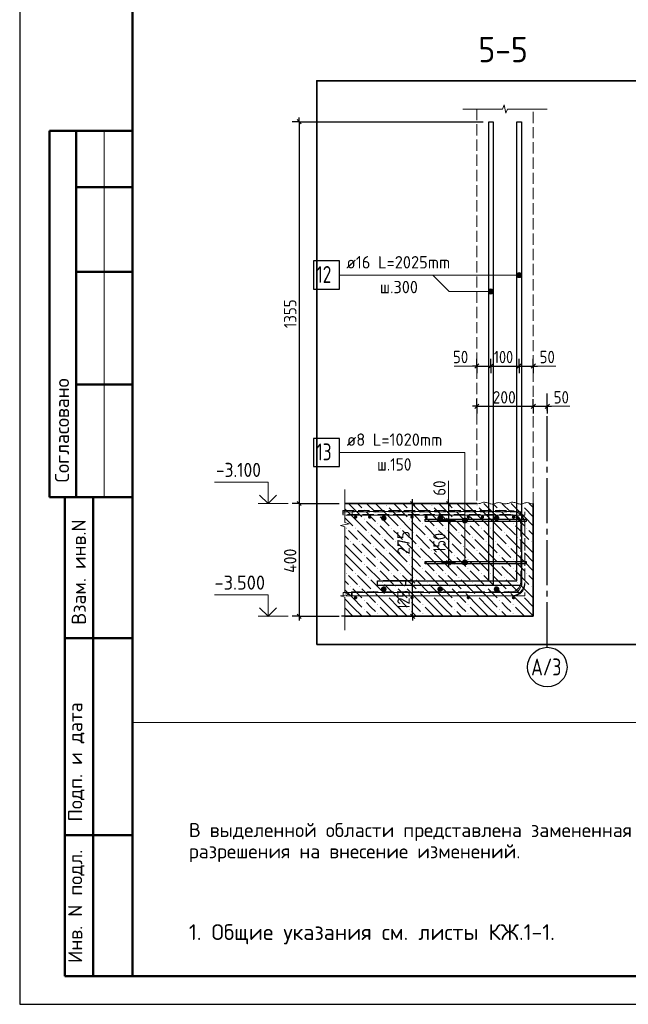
# Model space of a CAD drawing. Header units: millimetres. Extents: x 0 to 42000, y 0 to 29700.
# Tile 1 of 8: x 0 to 10792, y 0 to 17472. Entities that reach past the tile are written whole.
import ezdxf

# ---------------------------------------------------------------- set-up
doc = ezdxf.new("R2010")
doc.units = ezdxf.units.MM
doc.linetypes.add('______2', pattern=[270, 200, -70])
doc.linetypes.add('______5', pattern=[1100, 800, -100, 100, -100])
for name, color, linetype, lineweight in [('Standard', 7, 'Continuous', 25), ('Выпуски арматуры Г-обр.', 52, 'Continuous', 25), ('Выпуски арматуры П-обр. равн.', 52, 'Continuous', 25), ('ДОП Верх по У', 52, 'Continuous', 25), ('ЖБ Пилон', 7, 'Continuous', 35), ('ЖБ Плита Фундамента верхний уровень', 7, 'Continuous', 35), ('Обрамление П-обр. равн.', 52, 'Continuous', 25), ('Текст_ общее', 7, 'Continuous', 25), ('Фоновоя арматура Х1', 52, 'Continuous', 25)]:
    doc.layers.add(name, color=color, linetype=linetype, lineweight=lineweight)
doc.layers.add('Оси', color=7, linetype='______5', true_color=0x656565)
doc.styles.add('ISOCPEUR', font='txt')

msp = doc.modelspace()

# ---------------------------------------------------------------- hatches: boundary and pattern name
at = {"linetype": 'Continuous', "lineweight": 13, "transparency": 33554687}
for points in [[(6236, 8647), (6234, 8658), (6227, 8668), (6218, 8674), (6206, 8677), (6195, 8674), (6185, 8668), (6179, 8658), (6176, 8647), (6179, 8635), (6185, 8626), (6195, 8619), (6206, 8617), (6218, 8619), (6227, 8626), (6234, 8635)], [(6506, 8627), (6502, 8646), (6492, 8662), (6475, 8673), (6456, 8677), (6437, 8673), (6421, 8662), (6410, 8646), (6406, 8627), (6410, 8608), (6421, 8591), (6437, 8581), (6456, 8577), (6475, 8581), (6492, 8591), (6502, 8608)], [(7236, 8647), (7234, 8658), (7227, 8668), (7218, 8674), (7206, 8677), (7195, 8674), (7185, 8668), (7179, 8658), (7176, 8647), (7179, 8635), (7185, 8626), (7195, 8619), (7206, 8617), (7218, 8619), (7227, 8626), (7234, 8635)], [(7506, 8627), (7502, 8646), (7492, 8662), (7475, 8673), (7456, 8677), (7437, 8673), (7421, 8662), (7410, 8646), (7406, 8627), (7410, 8608), (7421, 8591), (7437, 8581), (7456, 8577), (7475, 8581), (7492, 8591), (7502, 8608)], [(8236, 8647), (8234, 8658), (8227, 8668), (8218, 8674), (8206, 8677), (8195, 8674), (8185, 8668), (8179, 8658), (8176, 8647), (8179, 8635), (8185, 8626), (8195, 8619), (8206, 8617), (8218, 8619), (8227, 8626), (8234, 8635)], [(8506, 8627), (8502, 8646), (8492, 8662), (8475, 8673), (8456, 8677), (8437, 8673), (8421, 8662), (8410, 8646), (8406, 8627), (8410, 8608), (8421, 8591), (8437, 8581), (8456, 8577), (8475, 8581), (8492, 8591), (8502, 8608)], [(6506, 7367), (6502, 7386), (6492, 7402), (6475, 7413), (6456, 7417), (6437, 7413), (6421, 7402), (6410, 7386), (6406, 7367), (6410, 7348), (6421, 7331), (6437, 7321), (6456, 7317), (6475, 7321), (6492, 7331), (6502, 7348)], [(7506, 7367), (7502, 7386), (7492, 7402), (7475, 7413), (7456, 7417), (7437, 7413), (7421, 7402), (7410, 7386), (7406, 7367), (7410, 7348), (7421, 7331), (7437, 7321), (7456, 7317), (7475, 7321), (7492, 7331), (7502, 7348)], [(8506, 7367), (8502, 7386), (8492, 7402), (8475, 7413), (8456, 7417), (8437, 7413), (8421, 7402), (8410, 7386), (8406, 7367), (8410, 7348), (8421, 7331), (8437, 7321), (8456, 7317), (8475, 7321), (8492, 7331), (8502, 7348)]]:
    msp.add_hatch(color=7, dxfattribs=at).paths.add_polyline_path(points)
at = {"layer": 'Standard', "linetype": 'Continuous', "lineweight": 13, "transparency": 33554687}
for points in [[(8818, 12918), (8818, 12963), (8811, 12940)], [(8818, 12963), (8834, 12901), (8834, 12979)], [(8818, 12963), (8818, 12918), (8834, 12901)], [(8834, 12979), (8856, 12895), (8856, 12985)], [(8834, 12979), (8834, 12901), (8856, 12895)], [(8856, 12985), (8856, 12895), (8879, 12901)], [(8856, 12985), (8879, 12901), (8879, 12979)], [(8879, 12979), (8879, 12901), (8895, 12918)], [(8879, 12979), (8895, 12918), (8895, 12963)], [(8895, 12963), (8895, 12918), (8901, 12940)], [(8318, 12625), (8318, 12670), (8311, 12648)], [(8318, 12670), (8334, 12609), (8334, 12686)], [(8318, 12670), (8318, 12625), (8334, 12609)], [(8334, 12686), (8356, 12602), (8356, 12692)], [(8334, 12686), (8334, 12609), (8356, 12602)], [(8356, 12692), (8356, 12602), (8379, 12609)], [(8356, 12692), (8379, 12609), (8379, 12686)], [(8379, 12686), (8379, 12609), (8395, 12625)], [(8379, 12686), (8395, 12625), (8395, 12670)], [(8395, 12670), (8395, 12625), (8401, 12648)], [(7934, 8609), (7857, 8609), (7850, 8587)], [(7934, 8609), (7850, 8587), (7940, 8587)], [(7940, 8587), (7850, 8587), (7857, 8564)], [(7918, 8625), (7873, 8625), (7857, 8609)], [(7918, 8625), (7857, 8609), (7934, 8609)], [(7940, 8587), (7857, 8564), (7934, 8564)], [(7934, 8564), (7857, 8564), (7873, 8548)], [(7873, 8625), (7918, 8625), (7895, 8632)], [(7934, 8564), (7873, 8548), (7918, 8548)], [(7918, 8548), (7873, 8548), (7895, 8542)], [(7918, 7875), (7873, 7875), (7857, 7859)], [(7918, 7875), (7857, 7859), (7934, 7859)], [(7873, 7875), (7918, 7875), (7895, 7882)], [(7934, 7859), (7857, 7859), (7850, 7837)], [(7934, 7859), (7850, 7837), (7940, 7837)], [(7940, 7837), (7850, 7837), (7857, 7814)], [(7940, 7837), (7857, 7814), (7934, 7814)], [(7934, 7814), (7857, 7814), (7873, 7798)], [(7934, 7814), (7873, 7798), (7918, 7798)], [(7918, 7798), (7873, 7798), (7895, 7792)]]:
    msp.add_hatch(color=7, dxfattribs=at).paths.add_polyline_path(points)
at = {"layer": 'ЖБ Плита Фундамента верхний уровень', "linetype": 'Continuous', "lineweight": 18, "transparency": 33554687}
for points in [[(6103, 8770), (6109, 8776), (6116, 8770), (6109, 8763)], [(6503, 8850), (6509, 8856), (6516, 8850), (6509, 8843)], [(6903, 8770), (6909, 8776), (6916, 8770), (6909, 8763)], [(7303, 8850), (7309, 8856), (7316, 8850), (7309, 8843)], [(7703, 8770), (7709, 8776), (7716, 8770), (7709, 8763)], [(8103, 8850), (8109, 8856), (8116, 8850), (8109, 8843)], [(8503, 8770), (8509, 8776), (8516, 8770), (8509, 8763)], [(8903, 8850), (8909, 8856), (8916, 8850), (8909, 8843)], [(6103, 8610), (6109, 8616), (6116, 8610), (6109, 8603)], [(6343, 8690), (6349, 8696), (6356, 8690), (6349, 8683)], [(6903, 8610), (6909, 8616), (6916, 8610), (6909, 8603)], [(7143, 8690), (7149, 8696), (7156, 8690), (7149, 8683)], [(7703, 8610), (7709, 8616), (7716, 8610), (7709, 8603)], [(7943, 8690), (7949, 8696), (7956, 8690), (7949, 8683)], [(8503, 8610), (8509, 8616), (8516, 8610), (8509, 8603)], [(8743, 8690), (8749, 8696), (8756, 8690), (8749, 8683)], [(5783, 8450), (5789, 8456), (5796, 8450), (5789, 8443)], [(5943, 8450), (5949, 8456), (5956, 8450), (5949, 8443)], [(6343, 8530), (6349, 8536), (6356, 8530), (6349, 8523)], [(6583, 8450), (6589, 8456), (6596, 8450), (6589, 8443)], [(6743, 8450), (6749, 8456), (6756, 8450), (6749, 8443)], [(7143, 8530), (7149, 8536), (7156, 8530), (7149, 8523)], [(7383, 8450), (7389, 8456), (7396, 8450), (7389, 8443)], [(7543, 8450), (7549, 8456), (7556, 8450), (7549, 8443)], [(7943, 8530), (7949, 8536), (7956, 8530), (7949, 8523)], [(8183, 8450), (8189, 8456), (8196, 8450), (8189, 8443)], [(8343, 8450), (8349, 8456), (8356, 8450), (8349, 8443)], [(8743, 8530), (8749, 8536), (8756, 8530), (8749, 8523)], [(8983, 8450), (8989, 8456), (8996, 8450), (8989, 8443)], [(5863, 8210), (5869, 8216), (5876, 8210), (5869, 8203)], [(6023, 8210), (6029, 8216), (6036, 8210), (6029, 8203)], [(6183, 8370), (6189, 8376), (6196, 8370), (6189, 8363)], [(6423, 8290), (6429, 8296), (6436, 8290), (6429, 8283)], [(6663, 8210), (6669, 8216), (6676, 8210), (6669, 8203)], [(6823, 8210), (6829, 8216), (6836, 8210), (6829, 8203)], [(6983, 8370), (6989, 8376), (6996, 8370), (6989, 8363)], [(7223, 8290), (7229, 8296), (7236, 8290), (7229, 8283)], [(7463, 8210), (7469, 8216), (7476, 8210), (7469, 8203)], [(7623, 8210), (7629, 8216), (7636, 8210), (7629, 8203)], [(7783, 8370), (7789, 8376), (7796, 8370), (7789, 8363)], [(8023, 8290), (8029, 8296), (8036, 8290), (8029, 8283)], [(8263, 8210), (8269, 8216), (8276, 8210), (8269, 8203)], [(8423, 8210), (8429, 8216), (8436, 8210), (8429, 8203)], [(8583, 8370), (8589, 8376), (8596, 8370), (8589, 8363)], [(8823, 8290), (8829, 8296), (8836, 8290), (8829, 8283)], [(9063, 8210), (9069, 8216), (9076, 8210), (9069, 8203)], [(6263, 8130), (6269, 8136), (6276, 8130), (6269, 8123)], [(6503, 8050), (6509, 8056), (6516, 8050), (6509, 8043)], [(7063, 8130), (7069, 8136), (7076, 8130), (7069, 8123)], [(7303, 8050), (7309, 8056), (7316, 8050), (7309, 8043)], [(7863, 8130), (7869, 8136), (7876, 8130), (7869, 8123)], [(8103, 8050), (8109, 8056), (8116, 8050), (8109, 8043)], [(8663, 8130), (8669, 8136), (8676, 8130), (8669, 8123)], [(8903, 8050), (8909, 8056), (8916, 8050), (8909, 8043)], [(6103, 7970), (6109, 7976), (6116, 7970), (6109, 7963)], [(6343, 7890), (6349, 7896), (6356, 7890), (6349, 7883)], [(6903, 7970), (6909, 7976), (6916, 7970), (6909, 7963)], [(7143, 7890), (7149, 7896), (7156, 7890), (7149, 7883)], [(7703, 7970), (7709, 7976), (7716, 7970), (7709, 7963)], [(7943, 7890), (7949, 7896), (7956, 7890), (7949, 7883)], [(8503, 7970), (8509, 7976), (8516, 7970), (8509, 7963)], [(8743, 7890), (8749, 7896), (8756, 7890), (8749, 7883)], [(6103, 7810), (6109, 7816), (6116, 7810), (6109, 7803)], [(6343, 7730), (6349, 7736), (6356, 7730), (6349, 7723)], [(6903, 7810), (6909, 7816), (6916, 7810), (6909, 7803)], [(7143, 7730), (7149, 7736), (7156, 7730), (7149, 7723)], [(7703, 7810), (7709, 7816), (7716, 7810), (7709, 7803)], [(7943, 7730), (7949, 7736), (7956, 7730), (7949, 7723)], [(8503, 7810), (8509, 7816), (8516, 7810), (8509, 7803)], [(8743, 7730), (8749, 7736), (8756, 7730), (8749, 7723)], [(5783, 7650), (5789, 7656), (5796, 7650), (5789, 7643)], [(5943, 7650), (5949, 7656), (5956, 7650), (5949, 7643)], [(6183, 7570), (6189, 7576), (6196, 7570), (6189, 7563)], [(6583, 7650), (6589, 7656), (6596, 7650), (6589, 7643)], [(6743, 7650), (6749, 7656), (6756, 7650), (6749, 7643)], [(6983, 7570), (6989, 7576), (6996, 7570), (6989, 7563)], [(7383, 7650), (7389, 7656), (7396, 7650), (7389, 7643)], [(7543, 7650), (7549, 7656), (7556, 7650), (7549, 7643)], [(7783, 7570), (7789, 7576), (7796, 7570), (7789, 7563)], [(8183, 7650), (8189, 7656), (8196, 7650), (8189, 7643)], [(8343, 7650), (8349, 7656), (8356, 7650), (8349, 7643)], [(8583, 7570), (8589, 7576), (8596, 7570), (8589, 7563)], [(8983, 7650), (8989, 7656), (8996, 7650), (8989, 7643)], [(5863, 7410), (5869, 7416), (5876, 7410), (5869, 7403)], [(6023, 7410), (6029, 7416), (6036, 7410), (6029, 7403)], [(6423, 7490), (6429, 7496), (6436, 7490), (6429, 7483)], [(6663, 7410), (6669, 7416), (6676, 7410), (6669, 7403)], [(6823, 7410), (6829, 7416), (6836, 7410), (6829, 7403)], [(7223, 7490), (7229, 7496), (7236, 7490), (7229, 7483)], [(7463, 7410), (7469, 7416), (7476, 7410), (7469, 7403)], [(7623, 7410), (7629, 7416), (7636, 7410), (7629, 7403)], [(8023, 7490), (8029, 7496), (8036, 7490), (8029, 7483)], [(8263, 7410), (8269, 7416), (8276, 7410), (8269, 7403)], [(8423, 7410), (8429, 7416), (8436, 7410), (8429, 7403)], [(8823, 7490), (8829, 7496), (8836, 7490), (8829, 7483)], [(9063, 7410), (9069, 7416), (9076, 7410), (9069, 7403)], [(6103, 7170), (6109, 7176), (6116, 7170), (6109, 7163)], [(6263, 7330), (6269, 7336), (6276, 7330), (6269, 7323)], [(6503, 7250), (6509, 7256), (6516, 7250), (6509, 7243)], [(6903, 7170), (6909, 7176), (6916, 7170), (6909, 7163)], [(7063, 7330), (7069, 7336), (7076, 7330), (7069, 7323)], [(7303, 7250), (7309, 7256), (7316, 7250), (7309, 7243)], [(7703, 7170), (7709, 7176), (7716, 7170), (7709, 7163)], [(7863, 7330), (7869, 7336), (7876, 7330), (7869, 7323)], [(8103, 7250), (8109, 7256), (8116, 7250), (8109, 7243)], [(8503, 7170), (8509, 7176), (8516, 7170), (8509, 7163)], [(8663, 7330), (8669, 7336), (8676, 7330), (8669, 7323)], [(8903, 7250), (8909, 7256), (8916, 7250), (8909, 7243)], [(6103, 7010), (6109, 7016), (6116, 7010), (6109, 7003)], [(6343, 7090), (6349, 7096), (6356, 7090), (6349, 7083)], [(6903, 7010), (6909, 7016), (6916, 7010), (6909, 7003)], [(7143, 7090), (7149, 7096), (7156, 7090), (7149, 7083)], [(7703, 7010), (7709, 7016), (7716, 7010), (7709, 7003)], [(7943, 7090), (7949, 7096), (7956, 7090), (7949, 7083)], [(8503, 7010), (8509, 7016), (8516, 7010), (8509, 7003)], [(8743, 7090), (8749, 7096), (8756, 7090), (8749, 7083)], [(6343, 6930), (6349, 6936), (6356, 6930), (6349, 6923)], [(7143, 6930), (7149, 6936), (7156, 6930), (7149, 6923)], [(7943, 6930), (7949, 6936), (7956, 6930), (7949, 6923)], [(8743, 6930), (8749, 6936), (8756, 6930), (8749, 6923)]]:
    msp.add_hatch(color=7, dxfattribs=at).paths.add_polyline_path(points, flags=16)
at = {"layer": 'Фоновоя арматура Х1', "linetype": 'Continuous', "lineweight": 13, "transparency": 33554687}
for points in [[(5986, 8647), (5984, 8658), (5977, 8668), (5968, 8674), (5956, 8677), (5945, 8674), (5935, 8668), (5929, 8658), (5926, 8647), (5929, 8635), (5935, 8626), (5945, 8619), (5956, 8617), (5968, 8619), (5977, 8626), (5984, 8635)], [(6986, 8647), (6984, 8658), (6977, 8668), (6968, 8674), (6956, 8677), (6945, 8674), (6935, 8668), (6929, 8658), (6926, 8647), (6929, 8635), (6935, 8626), (6945, 8619), (6956, 8617), (6968, 8619), (6977, 8626), (6984, 8635)], [(7986, 8647), (7984, 8658), (7977, 8668), (7968, 8674), (7956, 8677), (7945, 8674), (7935, 8668), (7929, 8658), (7926, 8647), (7929, 8635), (7935, 8626), (7945, 8619), (7956, 8617), (7968, 8619), (7977, 8626), (7984, 8635)], [(8786, 8647), (8784, 8658), (8777, 8668), (8768, 8674), (8756, 8677), (8745, 8674), (8735, 8668), (8729, 8658), (8726, 8647), (8729, 8635), (8735, 8626), (8745, 8619), (8756, 8617), (8768, 8619), (8777, 8626), (8784, 8635)], [(5986, 7217), (5984, 7228), (5977, 7238), (5968, 7244), (5956, 7247), (5945, 7244), (5935, 7238), (5929, 7228), (5926, 7217), (5929, 7205), (5935, 7196), (5945, 7189), (5956, 7187), (5968, 7189), (5977, 7196), (5984, 7205)], [(6986, 7217), (6984, 7228), (6977, 7238), (6968, 7244), (6956, 7247), (6945, 7244), (6935, 7238), (6929, 7228), (6926, 7217), (6929, 7205), (6935, 7196), (6945, 7189), (6956, 7187), (6968, 7189), (6977, 7196), (6984, 7205)], [(7986, 7217), (7984, 7228), (7977, 7238), (7968, 7244), (7956, 7247), (7945, 7244), (7935, 7238), (7929, 7228), (7926, 7217), (7929, 7205), (7935, 7196), (7945, 7189), (7956, 7187), (7968, 7189), (7977, 7196), (7984, 7205)], [(8786, 7217), (8784, 7228), (8777, 7238), (8768, 7244), (8756, 7247), (8745, 7244), (8735, 7238), (8729, 7228), (8726, 7217), (8729, 7205), (8735, 7196), (8745, 7189), (8756, 7187), (8768, 7189), (8777, 7196), (8784, 7205)]]:
    msp.add_hatch(color=7, dxfattribs=at).paths.add_polyline_path(points)

# ---------------------------------------------------------------- linework, layer by layer
at = {"layer": 'Standard', "color": 7, "linetype": 'Continuous', "lineweight": 25, "transparency": 33554687}
for p, q in [((2000, 29200), (2000, 1058)), ((4918, 15699), (4993, 15624)), ((8069, 11288), (8144, 11363)), ((8319, 11288), (8394, 11363)), ((8819, 11288), (8894, 11363)), ((9069, 11288), (9144, 11363)), ((8069, 10573), (8144, 10648)), ((9069, 10573), (9144, 10648)), ((9319, 10573), (9394, 10648)), ((4918, 8924), (4993, 8849)), ((7004, 8849), (6929, 8924)), ((7566, 8924), (7641, 8849)), ((7566, 8624), (7641, 8549)), ((7566, 7874), (7641, 7799)), ((7004, 7474), (6929, 7549)), ((4918, 6924), (4993, 6849)), ((7004, 6849), (6929, 6924))]:
    msp.add_line(p, q, dxfattribs=at)
at = {"layer": 'Standard', "color": 7, "linetype": 'Continuous', "lineweight": 13, "transparency": 33554687}
for p, q in [((8561, 15887), (8591, 15962)), ((8591, 15962), (8621, 15812)), ((7856, 15887), (8561, 15887)), ((8621, 15812), (8651, 15887)), ((8651, 15887), (9356, 15887)), ((9356, 15887), (9356, 15887)), ((1500, 15500), (1500, 9000)), ((8811, 12940), (8811, 12940)), ((8856, 12985), (8856, 12985)), ((8901, 12940), (8901, 12940)), ((8856, 12895), (8856, 12895)), ((8311, 12648), (8311, 12648)), ((8356, 12692), (8356, 12692)), ((8356, 12602), (8356, 12602)), ((8401, 12648), (8401, 12648)), ((7706, 11326), (8106, 11326)), ((9106, 11326), (9506, 11326)), ((9356, 10611), (9756, 10611)), ((7603, 8887), (7603, 9287)), ((5766, 9137), (5766, 8549)), ((4759, 8887), (4229, 8887)), ((7850, 8587), (7850, 8587)), ((7895, 8632), (7895, 8632)), ((7895, 8587), (7895, 7837)), ((7940, 8587), (7940, 8587)), ((5841, 8524), (5691, 8499)), ((5691, 8499), (5766, 8474)), ((5766, 8549), (5841, 8524)), ((5766, 8474), (5766, 7887)), ((7895, 8542), (7895, 8542)), ((5766, 7887), (5766, 7299)), ((7895, 7882), (7895, 7882)), ((7850, 7837), (7850, 7837)), ((7895, 7792), (7895, 7792)), ((7940, 7837), (7940, 7837)), ((5841, 7274), (5691, 7249)), ((5691, 7249), (5766, 7224)), ((5766, 7299), (5841, 7274)), ((5766, 7224), (5766, 6637)), ((4759, 6887), (4229, 6887)), ((5766, 6637), (5766, 6637))]:
    msp.add_line(p, q, dxfattribs=at)
at = {"layer": 'Standard', "color": 7, "linetype": 'Continuous', "lineweight": -3, "transparency": 33554687}
for p, q in [((4956, 15662), (4956, 15737)), ((8106, 11326), (8031, 11326)), ((8106, 11326), (8356, 11326)), ((8356, 11326), (8856, 11326)), ((8856, 11326), (9106, 11326)), ((9106, 11326), (9181, 11326)), ((8106, 10611), (8031, 10611)), ((8106, 10611), (9106, 10611)), ((9106, 10611), (9356, 10611)), ((9356, 10611), (9431, 10611)), ((6966, 8887), (6966, 8962)), ((7603, 8887), (7603, 8962)), ((4956, 8887), (4956, 6887)), ((6966, 7512), (6966, 8887)), ((7603, 8887), (7603, 8587)), ((7603, 8587), (7603, 7837)), ((7603, 7837), (7603, 7762)), ((4956, 6887), (4956, 6812)), ((6966, 6887), (6966, 6812))]:
    msp.add_line(p, q, dxfattribs=at)
at = {"layer": 'Standard', "color": 251, "linetype": 'Continuous', "lineweight": -3, "true_color": 0x656565, "transparency": 33554687}
for p, q in [((4956, 15662), (4831, 15662)), ((4956, 15662), (5081, 15662)), ((4956, 15662), (8216, 15662)), ((8106, 11326), (8106, 11451)), ((8356, 11326), (8356, 11451)), ((8856, 11326), (8856, 11451)), ((9106, 11326), (9106, 11451)), ((8106, 11326), (8106, 11201)), ((8106, 11326), (8106, 11326)), ((8356, 11326), (8356, 11201)), ((8356, 11326), (8356, 11253)), ((8856, 11326), (8856, 11201)), ((8856, 11326), (8856, 11253)), ((9106, 11326), (9106, 11201)), ((9106, 11326), (9106, 11326)), ((8106, 10611), (8106, 10736)), ((9106, 10611), (9106, 10736)), ((9356, 10611), (9356, 10736)), ((8106, 10611), (8106, 10486)), ((9106, 10611), (9106, 10486)), ((9356, 10611), (9356, 10486)), ((4956, 8887), (4831, 8887)), ((4956, 8887), (5081, 8887)), ((4956, 8887), (5666, 8887)), ((6966, 8887), (6566, 8887)), ((6966, 8887), (6841, 8887)), ((6966, 8887), (7091, 8887)), ((7603, 8887), (7478, 8887)), ((7603, 8887), (7728, 8887)), ((7603, 8887), (8006, 8887)), ((7603, 8587), (7478, 8587)), ((7603, 8587), (7728, 8587)), ((7603, 8587), (7603, 8587)), ((7603, 7837), (7478, 7837)), ((7603, 7837), (7728, 7837)), ((7603, 7837), (7603, 7837)), ((6966, 7512), (6841, 7512)), ((6966, 7512), (7091, 7512)), ((4956, 6887), (4831, 6887)), ((4956, 6887), (5081, 6887)), ((4956, 6887), (5666, 6887)), ((6966, 6887), (5706, 6887)), ((6966, 6887), (6841, 6887)), ((6966, 6887), (7091, 6887))]:
    msp.add_line(p, q, dxfattribs=at)
at = {"layer": 'Standard', "color": 7, "linetype": 'Continuous', "lineweight": 50, "transparency": 33554687}
for p, q in [((6, 15500), (0, 15500)), ((2000, 15500), (527, 15500)), ((527, 15500), (527, 9000)), ((527, 15500), (527, 9000)), ((1000, 15500), (1000, 9000)), ((2000, 14500), (1000, 14500)), ((2000, 13000), (1000, 13000)), ((2000, 11000), (1000, 11000)), ((0, 9000), (6, 9000)), ((527, 9000), (2000, 9000)), ((800, 500), (800, 9000)), ((800, 500), (800, 9000)), ((1300, 500), (1300, 9000)), ((800, 6500), (2000, 6500)), ((800, 3000), (2000, 3000)), ((2000, 500), (800, 500))]:
    msp.add_line(p, q, dxfattribs=at)
at = {"layer": 'Standard', "color": 7, "linetype": 'Continuous', "lineweight": 18, "transparency": 33554687}
msp.add_line((9106, 8882), (9106, 8882), dxfattribs=at)
at = {"layer": 'Standard', "color": 7, "linetype": 'Continuous', "lineweight": 25, "transparency": 33554687}
msp.add_lwpolyline([(0, 0), (42000, 0), (42000, 29700), (0, 29700), (0, 0)], close=True, dxfattribs=at)
at = {"layer": 'Standard', "color": 7, "linetype": 'Continuous', "lineweight": 50, "transparency": 33554687}
msp.add_lwpolyline([(2000, 29200), (41500, 29200), (41500, 500), (2000, 500), (2000, 29200)], close=True, dxfattribs=at)
at = {"layer": 'Standard', "color": 7, "linetype": 'Continuous', "lineweight": 13, "transparency": 33554687}
for points in [[(41500, 29200), (2000, 29200), (2000, 5000), (41500, 5000), (41500, 29200)], [(5670, 12940), (8468, 12940), (8856, 12940)], [(7325, 12940), (7618, 12648), (8356, 12648)], [(5670, 9792), (7895, 9792), (7895, 8587)], [(4404, 8887), (4404, 9267), (3454, 9267)], [(4404, 6887), (4404, 7267), (3454, 7267)]]:
    msp.add_lwpolyline(points, dxfattribs=at)
at = {"layer": 'Standard', "color": 254, "linetype": 'Continuous', "lineweight": 35, "true_color": 0xc4c4ff, "transparency": 33554687}
msp.add_lwpolyline([(5266, 6387), (12706, 6387), (12706, 16387), (5266, 16387), (5266, 6387)], dxfattribs=at)
at = {"layer": 'Standard', "color": 7, "linetype": 'Continuous', "lineweight": -3, "transparency": 33554687}
for points in [[(4956, 15662), (4956, 11908), (4956, 11908), (4956, 8887)], [(6966, 6887), (6966, 6916), (6966, 6916), (6966, 7512)]]:
    msp.add_lwpolyline(points, dxfattribs=at)
at = {"layer": 'Standard', "color": 7, "linetype": 'Continuous', "lineweight": 35, "transparency": 33554687}
for points in [[(4552, 9035), (4404, 8887), (4255, 9035)], [(4552, 7035), (4404, 6887), (4255, 7035)]]:
    msp.add_lwpolyline(points, dxfattribs=at)
at = {"layer": 'Standard', "color": 7, "linetype": 'Continuous', "lineweight": 18, "transparency": 33554687}
for points in [[(8106, 8882), (8125, 8882), (8145, 8884), (8163, 8887), (8177, 8892), (8190, 8899), (8204, 8904), (8223, 8908), (8242, 8910), (8262, 8907), (8280, 8904), (8297, 8900), (8312, 8895), (8326, 8889), (8340, 8883), (8357, 8879), (8376, 8876), (8396, 8877), (8416, 8879), (8430, 8885), (8443, 8891), (8457, 8896), (8474, 8901), (8494, 8902), (8514, 8899), (8531, 8896), (8548, 8891), (8566, 8887), (8583, 8883), (8602, 8881), (8606, 8881)], [(8606, 8882), (8625, 8882), (8645, 8884), (8663, 8887), (8677, 8892), (8690, 8899), (8704, 8904), (8723, 8908), (8742, 8910), (8762, 8907), (8780, 8904), (8797, 8900), (8812, 8895), (8826, 8889), (8840, 8883), (8857, 8879), (8876, 8876), (8896, 8877), (8916, 8879), (8930, 8885), (8943, 8891), (8957, 8896), (8974, 8901), (8994, 8902), (9014, 8899), (9031, 8896), (9048, 8891), (9066, 8887), (9083, 8883), (9102, 8881), (9106, 8881)]]:
    msp.add_lwpolyline(points, dxfattribs=at)
at = {"layer": 'Standard', "color": 251, "linetype": 'Continuous', "lineweight": -3, "true_color": 0x656565, "transparency": 33554687}
msp.add_lwpolyline([(6966, 7512), (6949, 7512), (6949, 7512), (6446, 7512)], dxfattribs=at)
at = {"layer": 'Standard', "color": 7, "linetype": 'Continuous', "lineweight": 13, "transparency": 33554687}
for centre in [(8856, 12940), (8356, 12648), (7895, 8587), (7895, 7837)]:
    msp.add_circle(centre, 45, dxfattribs=at)
at = {"layer": 'Выпуски арматуры Г-обр.', "color": 251, "linetype": 'Continuous', "lineweight": 25, "true_color": 0x494949, "transparency": 33554687}
for points in [[(8396, 15662), (8396, 7432), (6346, 7432), (6346, 7512), (8316, 7512), (8316, 15662), (8396, 15662)], [(8396, 15662), (8396, 7432), (6346, 7432), (6346, 7512), (8316, 7512), (8316, 15662), (8396, 15662)], [(8396, 15662), (8396, 7432), (6346, 7432), (6346, 7512), (8316, 7512), (8316, 15662), (8396, 15662)], [(8396, 15662), (8396, 7432), (6346, 7432), (6346, 7512), (8316, 7512), (8316, 15662), (8396, 15662)], [(8896, 15662), (8896, 7432), (6846, 7432), (6846, 7512), (8816, 7512), (8816, 15662), (8896, 15662)], [(8896, 15662), (8896, 7432), (6846, 7432), (6846, 7512), (8816, 7512), (8816, 15662), (8896, 15662)], [(8896, 15662), (8896, 7432), (6846, 7432), (6846, 7512), (8816, 7512), (8816, 15662), (8896, 15662)], [(8896, 15662), (8896, 7432), (6846, 7432), (6846, 7512), (8816, 7512), (8816, 15662), (8896, 15662)]]:
    msp.add_lwpolyline(points, dxfattribs=at)
at = {"layer": 'Выпуски арматуры Г-обр.', "color": 7, "linetype": 'Continuous', "lineweight": 25, "transparency": 33554687}
msp.add_lwpolyline([(5210, 12690), (5670, 12690), (5670, 13190), (5210, 13190), (5210, 12690)], dxfattribs=at)
at = {"layer": 'Выпуски арматуры П-обр. равн.', "color": 7, "linetype": 'Continuous', "lineweight": 25, "transparency": 33554687}
msp.add_lwpolyline([(5210, 9542), (5670, 9542), (5670, 10042), (5210, 10042), (5210, 9542)], dxfattribs=at)
at = {"layer": 'Выпуски арматуры П-обр. равн.', "color": 251, "linetype": 'Continuous', "lineweight": 25, "true_color": 0x494949, "transparency": 33554687}
for points in [[(8981, 8567), (7191, 8567), (7191, 8607), (8981, 8607), (8981, 8567)], [(8981, 8567), (7191, 8567), (7191, 8607), (8981, 8607), (8981, 8567)], [(8981, 7817), (7191, 7817), (7191, 7857), (8981, 7857), (8981, 7817)], [(8981, 7817), (7191, 7817), (7191, 7857), (8981, 7857), (8981, 7817)]]:
    msp.add_lwpolyline(points, dxfattribs=at)
at = {"layer": 'ДОП Верх по У', "color": 253, "linetype": '______2', "lineweight": 13, "true_color": 0xa0a0a0, "transparency": 33554687}
msp.add_lwpolyline([(5731, 8762), (8716, 8762), (8760, 8756), (8806, 8741), (8848, 8717), (8883, 8688), (8911, 8653), (8935, 8611), (8950, 8566), (8956, 8522), (8956, 7487), (8950, 7443), (8935, 7397), (8911, 7355), (8883, 7320), (8848, 7292), (8806, 7268), (8760, 7253), (8716, 7247), (5886, 7247), (5886, 7317), (8711, 7317), (8744, 7321), (8777, 7332), (8808, 7349), (8833, 7370), (8854, 7395), (8871, 7426), (8882, 7459), (8886, 7492), (8886, 8517), (8882, 8550), (8871, 8583), (8854, 8614), (8833, 8638), (8808, 8659), (8777, 8676), (8744, 8687), (8711, 8692), (5731, 8692), (5731, 8762)], dxfattribs=at)
msp.add_lwpolyline([(5731, 8762), (8716, 8762), (8760, 8756), (8806, 8741), (8848, 8717), (8883, 8688), (8911, 8653), (8935, 8611), (8950, 8566), (8956, 8522), (8956, 7487), (8950, 7443), (8935, 7397), (8911, 7355), (8883, 7320), (8848, 7292), (8806, 7268), (8760, 7253), (8716, 7247), (5886, 7247), (5886, 7317), (8711, 7317), (8744, 7321), (8777, 7332), (8808, 7349), (8833, 7370), (8854, 7395), (8871, 7426), (8882, 7459), (8886, 7492), (8886, 8517), (8882, 8550), (8871, 8583), (8854, 8614), (8833, 8638), (8808, 8659), (8777, 8676), (8744, 8687), (8711, 8692), (5731, 8692), (5731, 8762)], dxfattribs=at)
msp.add_lwpolyline([(5731, 8762), (8716, 8762), (8760, 8756), (8806, 8741), (8848, 8717), (8883, 8688), (8911, 8653), (8935, 8611), (8950, 8566), (8956, 8522), (8956, 7487), (8950, 7443), (8935, 7397), (8911, 7355), (8883, 7320), (8848, 7292), (8806, 7268), (8760, 7253), (8716, 7247), (5886, 7247), (5886, 7317), (8711, 7317), (8744, 7321), (8777, 7332), (8808, 7349), (8833, 7370), (8854, 7395), (8871, 7426), (8882, 7459), (8886, 7492), (8886, 8517), (8882, 8550), (8871, 8583), (8854, 8614), (8833, 8638), (8808, 8659), (8777, 8676), (8744, 8687), (8711, 8692), (5731, 8692), (5731, 8762)], dxfattribs=at)
msp.add_lwpolyline([(5731, 8762), (8716, 8762), (8760, 8756), (8806, 8741), (8848, 8717), (8883, 8688), (8911, 8653), (8935, 8611), (8950, 8566), (8956, 8522), (8956, 7487), (8950, 7443), (8935, 7397), (8911, 7355), (8883, 7320), (8848, 7292), (8806, 7268), (8760, 7253), (8716, 7247), (5886, 7247), (5886, 7317), (8711, 7317), (8744, 7321), (8777, 7332), (8808, 7349), (8833, 7370), (8854, 7395), (8871, 7426), (8882, 7459), (8886, 7492), (8886, 8517), (8882, 8550), (8871, 8583), (8854, 8614), (8833, 8638), (8808, 8659), (8777, 8676), (8744, 8687), (8711, 8692), (5731, 8692), (5731, 8762)], dxfattribs=at)
msp.add_lwpolyline([(5731, 8762), (8716, 8762), (8760, 8756), (8806, 8741), (8848, 8717), (8883, 8688), (8911, 8653), (8935, 8611), (8950, 8566), (8956, 8522), (8956, 7487), (8950, 7443), (8935, 7397), (8911, 7355), (8883, 7320), (8848, 7292), (8806, 7268), (8760, 7253), (8716, 7247), (5886, 7247), (5886, 7317), (8711, 7317), (8744, 7321), (8777, 7332), (8808, 7349), (8833, 7370), (8854, 7395), (8871, 7426), (8882, 7459), (8886, 7492), (8886, 8517), (8882, 8550), (8871, 8583), (8854, 8614), (8833, 8638), (8808, 8659), (8777, 8676), (8744, 8687), (8711, 8692), (5731, 8692), (5731, 8762)], dxfattribs=at)
at = {"layer": 'ЖБ Пилон', "color": 253, "linetype": '______2', "lineweight": 18, "true_color": 0xa0a0a0, "transparency": 33554687}
for p, q in [((8106, 15887), (8106, 8887)), ((9106, 8887), (9106, 15887))]:
    msp.add_line(p, q, dxfattribs=at)
at = {"layer": 'ЖБ Плита Фундамента верхний уровень', "color": 7, "linetype": 'Continuous', "lineweight": 35, "transparency": 33554687}
for p, q in [((8106, 8887), (5766, 8887)), ((9106, 6887), (9106, 8887)), ((5766, 6887), (9106, 6887))]:
    msp.add_line(p, q, dxfattribs=at)
at = {"layer": 'ЖБ Плита Фундамента верхний уровень', "color": 252, "linetype": 'Continuous', "lineweight": 18, "true_color": 0x8f8f8f, "transparency": 33554687}
for p, q in [((5766, 8793), (5909, 8650)), ((5909, 8810), (5832, 8887)), ((5909, 8810), (6069, 8650)), ((5992, 8887), (6069, 8810)), ((6152, 8887), (6309, 8730)), ((6549, 8650), (6312, 8887)), ((6549, 8810), (6709, 8650)), ((6709, 8810), (6632, 8887)), ((6709, 8810), (6869, 8650)), ((6792, 8887), (6869, 8810)), ((6952, 8887), (7109, 8730)), ((7349, 8650), (7112, 8887)), ((7349, 8810), (7509, 8650)), ((7509, 8810), (7432, 8887)), ((7509, 8810), (7669, 8650)), ((7592, 8887), (7669, 8810)), ((7752, 8887), (7909, 8730)), ((8149, 8650), (7912, 8887)), ((8149, 8810), (8309, 8650)), ((8309, 8810), (8232, 8887)), ((8309, 8810), (8469, 8650)), ((8392, 8887), (8469, 8810)), ((8552, 8887), (8709, 8730)), ((8949, 8650), (8712, 8887)), ((8949, 8810), (9106, 8653)), ((9106, 8813), (9032, 8887)), ((5766, 8633), (5909, 8490)), ((5909, 8650), (6149, 8410)), ((6229, 8650), (6149, 8730)), ((6149, 8570), (6389, 8330)), ((6309, 8570), (6229, 8650)), ((6389, 8650), (6549, 8490)), ((6549, 8650), (6709, 8490)), ((6709, 8650), (6949, 8410)), ((7029, 8650), (6949, 8730)), ((6949, 8570), (7189, 8330)), ((7109, 8570), (7029, 8650)), ((7189, 8650), (7349, 8490)), ((7349, 8650), (7509, 8490)), ((7509, 8650), (7749, 8410)), ((7829, 8650), (7749, 8730)), ((7749, 8570), (7989, 8330)), ((7909, 8570), (7829, 8650)), ((7989, 8650), (8149, 8490)), ((8149, 8650), (8309, 8490)), ((8309, 8650), (8549, 8410)), ((8629, 8650), (8549, 8730)), ((8549, 8570), (8789, 8330)), ((8709, 8570), (8629, 8650)), ((8789, 8650), (8949, 8490)), ((8949, 8650), (9106, 8493)), ((5909, 8330), (5829, 8410)), ((5989, 8410), (6229, 8170)), ((6389, 8490), (6629, 8250)), ((6709, 8330), (6629, 8410)), ((6789, 8410), (7029, 8170)), ((7189, 8490), (7429, 8250)), ((7509, 8330), (7429, 8410)), ((7589, 8410), (7829, 8170)), ((7989, 8490), (8229, 8250)), ((8309, 8330), (8229, 8410)), ((8389, 8410), (8629, 8170)), ((8789, 8490), (9029, 8250)), ((9106, 8333), (9029, 8410)), ((5766, 8313), (5829, 8250)), ((5989, 8250), (5909, 8330)), ((6229, 8330), (6469, 8090)), ((6709, 8010), (6469, 8250)), ((6789, 8250), (6709, 8330)), ((7029, 8330), (7269, 8090)), ((7509, 8010), (7269, 8250)), ((7589, 8250), (7509, 8330)), ((7829, 8330), (8069, 8090)), ((8309, 8010), (8069, 8250)), ((8389, 8250), (8309, 8330)), ((8629, 8330), (8869, 8090)), ((9106, 8013), (8869, 8250)), ((5909, 8010), (5766, 8153)), ((5909, 8170), (6069, 8010)), ((6069, 8170), (6309, 7930)), ((6549, 7850), (6309, 8090)), ((6709, 8170), (6869, 8010)), ((6869, 8170), (7109, 7930)), ((7349, 7850), (7109, 8090)), ((7509, 8170), (7669, 8010)), ((7669, 8170), (7909, 7930)), ((8149, 7850), (7909, 8090)), ((8309, 8170), (8469, 8010)), ((8469, 8170), (8709, 7930)), ((8949, 7850), (8709, 8090)), ((5766, 7993), (5909, 7850)), ((5909, 8010), (6069, 7850)), ((6229, 7850), (6149, 7930)), ((6549, 8010), (6709, 7850)), ((6709, 8010), (6869, 7850)), ((7029, 7850), (6949, 7930)), ((7349, 8010), (7509, 7850)), ((7509, 8010), (7669, 7850)), ((7829, 7850), (7749, 7930)), ((8149, 8010), (8309, 7850)), ((8309, 8010), (8469, 7850)), ((8629, 7850), (8549, 7930)), ((8949, 8010), (9106, 7853)), ((5766, 7833), (5909, 7690)), ((5909, 7850), (6149, 7610)), ((6149, 7770), (6389, 7530)), ((6309, 7770), (6229, 7850)), ((6389, 7850), (6549, 7690)), ((6389, 7690), (6629, 7450)), ((6549, 7850), (6709, 7690)), ((6709, 7850), (6949, 7610)), ((6949, 7770), (7189, 7530)), ((7109, 7770), (7029, 7850)), ((7189, 7850), (7349, 7690)), ((7189, 7690), (7429, 7450)), ((7349, 7850), (7509, 7690)), ((7509, 7850), (7749, 7610)), ((7749, 7770), (7989, 7530)), ((7909, 7770), (7829, 7850)), ((7989, 7850), (8149, 7690)), ((7989, 7690), (8229, 7450)), ((8149, 7850), (8309, 7690)), ((8309, 7850), (8549, 7610)), ((8549, 7770), (8789, 7530)), ((8709, 7770), (8629, 7850)), ((8789, 7850), (8949, 7690)), ((8789, 7690), (9029, 7450)), ((8949, 7850), (9106, 7693)), ((5766, 7513), (5829, 7450)), ((5909, 7530), (5829, 7610)), ((5989, 7450), (5909, 7530)), ((5989, 7610), (6229, 7370)), ((6229, 7530), (6469, 7290)), ((6709, 7530), (6629, 7610)), ((6789, 7450), (6709, 7530)), ((6789, 7610), (7029, 7370)), ((7029, 7530), (7269, 7290)), ((7509, 7530), (7429, 7610)), ((7589, 7450), (7509, 7530)), ((7589, 7610), (7829, 7370)), ((7829, 7530), (8069, 7290)), ((8309, 7530), (8229, 7610)), ((8389, 7450), (8309, 7530)), ((8389, 7610), (8629, 7370)), ((8629, 7530), (8869, 7290)), ((9106, 7533), (9029, 7610)), ((5909, 7210), (5766, 7353)), ((5909, 7370), (6069, 7210)), ((6069, 7370), (6309, 7130)), ((6709, 7210), (6469, 7450)), ((6709, 7370), (6869, 7210)), ((6869, 7370), (7109, 7130)), ((7509, 7210), (7269, 7450)), ((7509, 7370), (7669, 7210)), ((7669, 7370), (7909, 7130)), ((8309, 7210), (8069, 7450)), ((8309, 7370), (8469, 7210)), ((8469, 7370), (8709, 7130)), ((9106, 7213), (8869, 7450)), ((5766, 7193), (5909, 7050)), ((5909, 7210), (6069, 7050)), ((6549, 7050), (6309, 7290)), ((6549, 7210), (6709, 7050)), ((6709, 7210), (6869, 7050)), ((7349, 7050), (7109, 7290)), ((7349, 7210), (7509, 7050)), ((7509, 7210), (7669, 7050)), ((8149, 7050), (7909, 7290)), ((8149, 7210), (8309, 7050)), ((8309, 7210), (8469, 7050)), ((8949, 7050), (8709, 7290)), ((8949, 7210), (9106, 7053)), ((5766, 7033), (5909, 6890)), ((5909, 7050), (6072, 6887)), ((6229, 7050), (6149, 7130)), ((6309, 6970), (6229, 7050)), ((6389, 7050), (6549, 6890)), ((6549, 7050), (6709, 6890)), ((6709, 7050), (6872, 6887)), ((7029, 7050), (6949, 7130)), ((7109, 6970), (7029, 7050)), ((7189, 7050), (7349, 6890)), ((7349, 7050), (7509, 6890)), ((7509, 7050), (7672, 6887)), ((7829, 7050), (7749, 7130)), ((7909, 6970), (7829, 7050)), ((7989, 7050), (8149, 6890)), ((8149, 7050), (8309, 6890)), ((8309, 7050), (8472, 6887)), ((8629, 7050), (8549, 7130)), ((8709, 6970), (8629, 7050)), ((8789, 7050), (8949, 6890)), ((8949, 7050), (9106, 6893)), ((6149, 6970), (6232, 6887)), ((6389, 6890), (6392, 6887)), ((6949, 6970), (7032, 6887)), ((7189, 6890), (7192, 6887)), ((7749, 6970), (7832, 6887)), ((7989, 6890), (7992, 6887)), ((8549, 6970), (8632, 6887)), ((8789, 6890), (8792, 6887))]:
    msp.add_line(p, q, dxfattribs=at)
at = {"layer": 'Обрамление П-обр. равн.', "color": 253, "linetype": '______2', "lineweight": 13, "true_color": 0xa0a0a0, "transparency": 33554687}
msp.add_lwpolyline([(5896, 8742), (8756, 8742), (8793, 8737), (8831, 8724), (8866, 8704), (8895, 8680), (8919, 8651), (8939, 8616), (8951, 8578), (8956, 8542), (8956, 7447), (8951, 7410), (8939, 7372), (8919, 7337), (8895, 7308), (8866, 7284), (8831, 7264), (8793, 7252), (8756, 7247), (5896, 7247), (5896, 7307), (8752, 7307), (8779, 7311), (8807, 7320), (8832, 7334), (8852, 7351), (8869, 7371), (8883, 7396), (8892, 7424), (8896, 7451), (8896, 8538), (8892, 8565), (8883, 8592), (8869, 8617), (8852, 8638), (8832, 8655), (8807, 8669), (8779, 8678), (8752, 8682), (5896, 8682), (5896, 8742)], dxfattribs=at)
msp.add_lwpolyline([(5896, 8742), (8756, 8742), (8793, 8737), (8831, 8724), (8866, 8704), (8895, 8680), (8919, 8651), (8939, 8616), (8951, 8578), (8956, 8542), (8956, 7447), (8951, 7410), (8939, 7372), (8919, 7337), (8895, 7308), (8866, 7284), (8831, 7264), (8793, 7252), (8756, 7247), (5896, 7247), (5896, 7307), (8752, 7307), (8779, 7311), (8807, 7320), (8832, 7334), (8852, 7351), (8869, 7371), (8883, 7396), (8892, 7424), (8896, 7451), (8896, 8538), (8892, 8565), (8883, 8592), (8869, 8617), (8852, 8638), (8832, 8655), (8807, 8669), (8779, 8678), (8752, 8682), (5896, 8682), (5896, 8742)], dxfattribs=at)
msp.add_lwpolyline([(5896, 8742), (8756, 8742), (8793, 8737), (8831, 8724), (8866, 8704), (8895, 8680), (8919, 8651), (8939, 8616), (8951, 8578), (8956, 8542), (8956, 7447), (8951, 7410), (8939, 7372), (8919, 7337), (8895, 7308), (8866, 7284), (8831, 7264), (8793, 7252), (8756, 7247), (5896, 7247), (5896, 7307), (8752, 7307), (8779, 7311), (8807, 7320), (8832, 7334), (8852, 7351), (8869, 7371), (8883, 7396), (8892, 7424), (8896, 7451), (8896, 8538), (8892, 8565), (8883, 8592), (8869, 8617), (8852, 8638), (8832, 8655), (8807, 8669), (8779, 8678), (8752, 8682), (5896, 8682), (5896, 8742)], dxfattribs=at)
msp.add_lwpolyline([(5896, 8742), (8756, 8742), (8793, 8737), (8831, 8724), (8866, 8704), (8895, 8680), (8919, 8651), (8939, 8616), (8951, 8578), (8956, 8542), (8956, 7447), (8951, 7410), (8939, 7372), (8919, 7337), (8895, 7308), (8866, 7284), (8831, 7264), (8793, 7252), (8756, 7247), (5896, 7247), (5896, 7307), (8752, 7307), (8779, 7311), (8807, 7320), (8832, 7334), (8852, 7351), (8869, 7371), (8883, 7396), (8892, 7424), (8896, 7451), (8896, 8538), (8892, 8565), (8883, 8592), (8869, 8617), (8852, 8638), (8832, 8655), (8807, 8669), (8779, 8678), (8752, 8682), (5896, 8682), (5896, 8742)], dxfattribs=at)
msp.add_lwpolyline([(5896, 8742), (8756, 8742), (8793, 8737), (8831, 8724), (8866, 8704), (8895, 8680), (8919, 8651), (8939, 8616), (8951, 8578), (8956, 8542), (8956, 7447), (8951, 7410), (8939, 7372), (8919, 7337), (8895, 7308), (8866, 7284), (8831, 7264), (8793, 7252), (8756, 7247), (5896, 7247), (5896, 7307), (8752, 7307), (8779, 7311), (8807, 7320), (8832, 7334), (8852, 7351), (8869, 7371), (8883, 7396), (8892, 7424), (8896, 7451), (8896, 8538), (8892, 8565), (8883, 8592), (8869, 8617), (8852, 8638), (8832, 8655), (8807, 8669), (8779, 8678), (8752, 8682), (5896, 8682), (5896, 8742)], dxfattribs=at)
at = {"layer": 'Оси', "color": 8, "linetype": '______5', "lineweight": -3, "transparency": 33554687}
msp.add_line((9356, 6335), (9356, 10837), dxfattribs=at)
at = {"layer": 'Оси', "color": 251, "linetype": 'Continuous', "lineweight": -3, "true_color": 0x494949, "transparency": 33554687}
msp.add_circle((9356, 5985), 350, dxfattribs=at)
at = {"layer": 'Фоновоя арматура Х1', "color": 253, "linetype": '______2', "lineweight": 13, "true_color": 0xa0a0a0, "transparency": 33554687}
for points in [[(8956, 8677), (5736, 8677), (5736, 8737), (8956, 8737), (8956, 8677)], [(8956, 8677), (5736, 8677), (5736, 8737), (8956, 8737), (8956, 8677)], [(8956, 8677), (5736, 8677), (5736, 8737), (8956, 8737), (8956, 8677)], [(8956, 8677), (5736, 8677), (5736, 8737), (8956, 8737), (8956, 8677)], [(8956, 8677), (5736, 8677), (5736, 8737), (8956, 8737), (8956, 8677)], [(8956, 7247), (5736, 7247), (5736, 7307), (8956, 7307), (8956, 7247)], [(8956, 7247), (5736, 7247), (5736, 7307), (8956, 7307), (8956, 7247)], [(8956, 7247), (5736, 7247), (5736, 7307), (8956, 7307), (8956, 7247)], [(8956, 7247), (5736, 7247), (5736, 7307), (8956, 7307), (8956, 7247)], [(8956, 7247), (5736, 7247), (5736, 7307), (8956, 7307), (8956, 7247)]]:
    msp.add_lwpolyline(points, dxfattribs=at)

# ---------------------------------------------------------------- texts
at = {"layer": 'Standard', "color": 7, "linetype": 'Continuous', "lineweight": 25, "transparency": 33554687, "char_height": 220, "attachment_point": 7, "rotation": 90, "style": 'ISOCPEUR'}
for s, insert, width in [('\\W0.87;1355', (4906, 11999), 666.91), ('\\W0.87;60', (7553, 9024), 403.93), ('\\W0.91;275', (6916, 7979), 561.99), ('\\W0.83;150', (7553, 8014), 508.57), ('\\W0.92;400', (4906, 7656), 584.44), ('\\W0.83;125', (6916, 7001), 508.57)]:
    msp.add_mtext(s, dxfattribs=dict(at, insert=insert, width=width))
at = {"layer": 'Standard', "color": 7, "linetype": 'Continuous', "lineweight": 25, "transparency": 33554687, "attachment_point": 7, "style": 'ISOCPEUR'}
for s, insert, char_height, width in [('\\W0.87;50', (7683, 11376), 220, 403.93), ('\\W0.83;100', (8408, 11376), 220, 508.57), ('\\W0.87;50', (9219, 11376), 220, 403.93), ('\\W0.91;200', (8386, 10661), 220, 561.98), ('\\W0.87;50', (9469, 10661), 220, 403.92), ('\\W0.90;-3.100', (3479, 9358), 250, 1011.77), ('\\W0.95;-3.500', (3454, 7358), 250, 1067.86)]:
    msp.add_mtext(s, dxfattribs=dict(at, insert=insert, char_height=char_height, width=width))
at = {"layer": 'Standard', "color": 7, "linetype": 'Continuous', "lineweight": 50, "transparency": 33554687, "char_height": 250, "attachment_point": 7, "rotation": 90, "style": 'ISOCPEUR'}
for s, insert, width in [('\\A1;{\\fISOCPEUR|i0|b0;\\H250.000000;\\W1.000000;\\C7;Согласовано}\\P', (875, 9261), 2071.88), ('\\A1;{\\fISOCPEUR|i0|b0;\\H250.000000;\\W1.000000;\\C7;Взам. инв.N}\\P', (1173, 6736), 1909.1), ('\\A1;{\\fISOCPEUR|i0|b0;\\H250.000000;\\W1.000000;\\C7;Подп. и дата}\\P', (1149, 3242), 2197.06), ('\\A1;{\\fISOCPEUR|i0|b0;\\H250.000000;\\W1.000000;\\C7;Инв. N подл.}\\P', (1149, 734), 2021.79)]:
    msp.add_mtext(s, dxfattribs=dict(at, insert=insert, width=width))
at = {"layer": 'Standard', "color": 240, "linetype": 'Continuous', "lineweight": 13, "transparency": 33554687, "insert": (3000, 3217), "char_height": 250, "width": 17066.88, "attachment_point": 1, "line_spacing_factor": 0.903614}
msp.add_mtext('\\A1;{\\fISOCPEUR|i0|b0;\\H250.000000;\\W1.000000;\\C240;В выделенной области представлена замененная (актуальная) версия. Содержание изменения см. в листе}\\P{\\fISOCPEUR|i0|b0;\\H250.000000;\\W1.000000;\\C240;разрешения на внесение изменений.}\\P', dxfattribs=at)
at = {"layer": 'Standard', "color": 7, "linetype": 'Continuous', "lineweight": 13, "transparency": 33554687, "insert": (3000, 1243), "char_height": 280, "width": 6561.28, "attachment_point": 4, "style": 'ISOCPEUR'}
msp.add_mtext('\\A1;{\\fISOCPEUR|i0|b0;\\H279.999995;\\W1.000000;\\C7;1. Общие указания см. листы КЖ.1-1.}\\P', dxfattribs=at)
at = {"layer": 'Выпуски арматуры Г-обр.', "color": 7, "linetype": 'Continuous', "lineweight": 13, "transparency": 33554687, "attachment_point": 7, "style": 'ISOCPEUR'}
for s, insert, char_height, width in [('\\W0.96;ø16 L=2025mm ', (5792, 13057), 220, 2150.52), ('\\W0.75;12', (5260, 12800), 300, 472.27), ('\\W0.95;ш.300 ', (6386, 12617), 220, 962.14)]:
    msp.add_mtext(s, dxfattribs=dict(at, insert=insert, char_height=char_height, width=width))
at = {"layer": 'Выпуски арматуры П-обр. равн.', "color": 7, "linetype": 'Continuous', "lineweight": 13, "transparency": 33554687, "attachment_point": 7, "style": 'ISOCPEUR'}
for s, insert, char_height, width in [('\\W0.96;ø8 L=1020mm ', (5799, 9910), 220, 1996.3), ('\\W0.75;13', (5260, 9652), 300, 472.27), ('\\W0.90;ш.150 ', (6338, 9470), 220, 912.9)]:
    msp.add_mtext(s, dxfattribs=dict(at, insert=insert, char_height=char_height, width=width))
at = {"layer": 'Оси', "color": 251, "linetype": 'Continuous', "lineweight": 25, "true_color": 0x494949, "transparency": 33554687, "insert": (9069, 5835), "char_height": 300, "width": 689.6, "attachment_point": 7, "style": 'ISOCPEUR'}
msp.add_mtext('\\W0.77;А/3', dxfattribs=at)
at = {"layer": 'Текст_ общее', "color": 7, "linetype": 'Continuous', "lineweight": 50, "transparency": 33554687, "insert": (8134, 16717), "char_height": 450, "width": 1149.52, "attachment_point": 7, "style": 'ISOCPEUR'}
msp.add_mtext('\\W0.91;5-5', dxfattribs=at)

doc.saveas('drawing.dxf')
